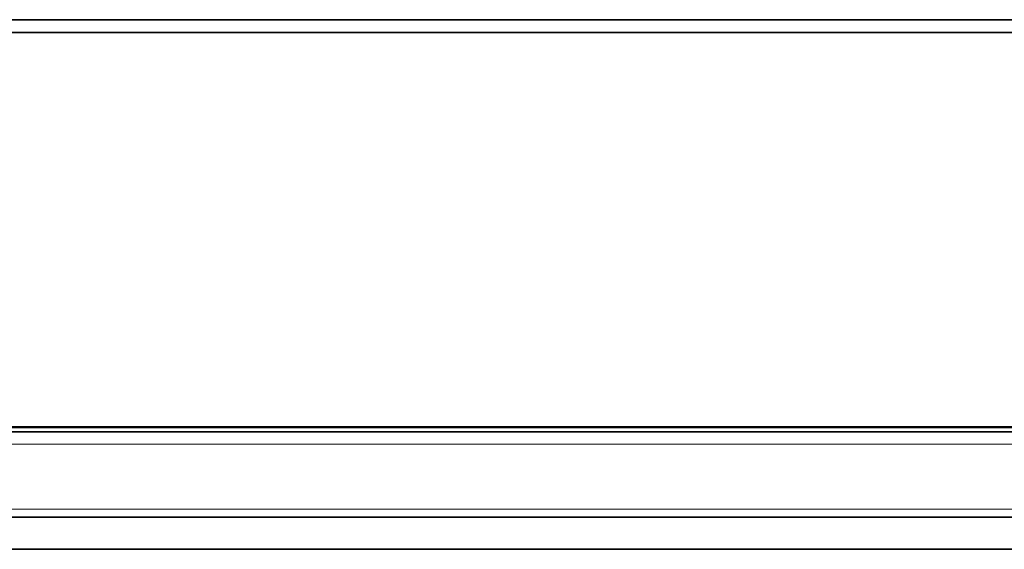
# Model space of a CAD drawing. Header units: millimetres. Extents: x 5 to 415, y 5 to 292.
# Tile 20 of 197: x 113 to 136, y 49 to 62. Entities that reach past the tile are written whole.
import ezdxf

# ---------------------------------------------------------------- set-up
doc = ezdxf.new("R2010")
doc.units = ezdxf.units.MM
doc.layers.add('Sichtbar (ISO)', color=7, linetype='Continuous', lineweight=35)
doc.layers.add('Sichtbar schmal (ISO)', color=7, linetype='Continuous', lineweight=18)

msp = doc.modelspace()

# ---------------------------------------------------------------- linework, layer by layer
at = {"layer": 'Sichtbar (ISO)'}
for p, q in [((137.17497316, 61.83956948), (93.33496888, 61.83970668)), ((137.17496783, 52.28885349), (93.33498318, 52.28908199)), ((181.01493624, 52.1894712), (93.33500079, 52.1894712)), ((181.01496537, 50.18947114), (93.33497177, 50.18947114)), ((181.01494601, 49.43947114), (93.33499199, 49.43947114))]:
    msp.add_line(p, q, dxfattribs=at)
msp.add_open_spline([(181.01432877, 61.53965125), (166.40116046, 61.53967518), (151.78799215, 61.53962726), (122.56165554, 61.53953141), (107.94848723, 61.53948349), (93.33531893, 61.53943556)], degree=3, knots=[-8.7679091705, -8.7679091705, -8.7679091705, -8.7679091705, -4.3839586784, -4.3839586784, -0.0000081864, -0.0000081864, -0.0000081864, -0.0000081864], dxfattribs=at)
at = {"layer": 'Sichtbar schmal (ISO)'}
for p, q in [((181.01476766, 52.31754512), (93.33506396, 52.31754516)), ((181.01497418, 51.8999411), (93.33495457, 51.89994204)), ((93.33496484, 50.38249134), (181.01496537, 50.3824913))]:
    msp.add_line(p, q, dxfattribs=at)

doc.saveas('drawing.dxf')
